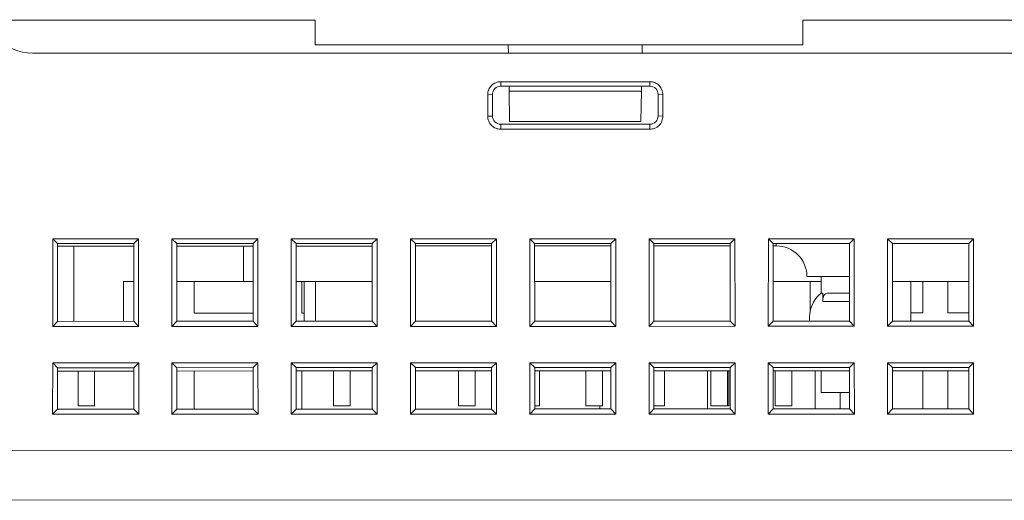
# Model space of a CAD drawing. Header units: millimetres. Extents: x -630 to 1463, y 209 to 1094.
# Tile 8 of 42: x -262 to -202, y 398 to 427. Entities that reach past the tile are written whole.
import ezdxf

# ---------------------------------------------------------------- set-up
doc = ezdxf.new("R2010")
doc.units = ezdxf.units.MM
doc.header["$LTSCALE"] = 32.67
doc.layers.get('0').update_dxf_attribs({"linetype": 'CONTINUOUS'})
for name, color, linetype in [('02___PRT_ALL_AXES', 7, 'CONTINUOUS'), ('3_ALL_AXES', 7, 'CONTINUOUS'), ('7_ALL_FEATURES', 7, 'CONTINUOUS')]:
    doc.layers.add(name, color=color, linetype=linetype)

msp = doc.modelspace()

# ---------------------------------------------------------------- linework, layer by layer
at = {"color": 7, "linetype": 'Continuous', "lineweight": 0}
for p, q in [((-262.859, 426.844), (-243.859, 426.845)), ((-243.859, 425.345), (-243.859, 426.845)), ((-195.416, 426.849), (-214.416, 426.847)), ((-214.416, 425.347), (-214.416, 426.847)), ((-243.859, 425.345), (-214.416, 425.347)), ((-258.42, 413.194), (-258.42, 408.645)), ((-248.191, 411.045), (-248.191, 413.195)), ((-255.42, 411.044), (-254.808, 411.044)), ((-255.42, 411.044), (-255.42, 408.645)), ((-247.608, 411.045), (-252.208, 411.045)), ((-240.408, 411.045), (-245.008, 411.045)), ((-244.52, 408.647), (-244.52, 411.045)), ((-243.845, 411.045), (-243.845, 408.647)), ((-226.008, 411.047), (-230.608, 411.046)), ((-213.32, 411.048), (-216.208, 411.047)), ((-213.985, 411.048), (-213.985, 409.169)), ((-209.008, 411.048), (-204.408, 411.048)), ((-254.807, 405.644), (-259.407, 405.644)), ((-247.607, 405.645), (-252.207, 405.644)), ((-240.407, 405.645), (-245.007, 405.645)), ((-233.207, 405.646), (-237.807, 405.646)), ((-226.007, 405.646), (-230.607, 405.646)), ((-218.807, 405.647), (-223.407, 405.647)), ((-211.607, 405.648), (-216.207, 405.647)), ((-204.407, 405.648), (-209.007, 405.648)), ((-180.748, 397.856), (-353.706, 397.831))]:
    msp.add_line(p, q, dxfattribs=at)
msp.add_arc((-260.92, 427.844), 3, 180.0081, 270.0081, dxfattribs=at)
at = {"layer": '02___PRT_ALL_AXES', "color": 7, "linetype": 'Continuous', "lineweight": 0}
for p, q in [((-207.89, 408.652), (-207.89, 411.048)), ((-258.17, 405.644), (-258.169, 403.544)), ((-257.17, 405.644), (-257.169, 403.544)), ((-242.754, 405.645), (-242.754, 403.545)), ((-241.754, 405.646), (-241.754, 403.546)), ((-235.207, 405.646), (-235.206, 403.546)), ((-234.207, 405.646), (-234.206, 403.546)), ((-230.324, 405.646), (-230.324, 403.546)), ((-227.514, 405.646), (-227.514, 403.547)), ((-226.514, 405.647), (-226.514, 403.547)), ((-222.777, 405.647), (-222.776, 403.547)), ((-219.967, 405.647), (-219.966, 403.547)), ((-218.967, 405.647), (-218.966, 403.547)), ((-218.894, 405.647), (-218.894, 403.547)), ((-216.084, 405.647), (-216.084, 403.548)), ((-215.084, 405.648), (-215.084, 403.548)), ((-257.17, 403.544), (-258.169, 403.544)), ((-241.755, 403.546), (-242.754, 403.545)), ((-234.207, 403.546), (-235.206, 403.546)), ((-230.325, 403.546), (-230.607, 403.546)), ((-226.515, 403.547), (-227.514, 403.547)), ((-222.777, 403.547), (-223.407, 403.547)), ((-218.967, 403.547), (-219.966, 403.547)), ((-218.895, 403.547), (-218.966, 403.547)), ((-215.085, 403.548), (-216.084, 403.548))]:
    msp.add_line(p, q, dxfattribs=at)
at = {"layer": '3_ALL_AXES', "color": 7, "linetype": 'Continuous', "lineweight": 0}
for p, q in [((-213.32, 411.348), (-213.32, 410.348)), ((-213.32, 405.648), (-213.319, 404.348)), ((-211.607, 404.348), (-213.319, 404.348))]:
    msp.add_line(p, q, dxfattribs=at)
at = {"layer": '7_ALL_FEATURES', "color": 7, "linetype": 'Continuous', "lineweight": 0}
for p, q in [((-232.191, 424.848), (-232.2, 425.346)), ((-224.113, 425.347), (-224.121, 424.849)), ((-183.568, 424.855), (-260.92, 424.844)), ((-232.654, 423.121), (-232.655, 422.848)), ((-232.156, 422.848), (-232.655, 422.848)), ((-223.654, 423.123), (-232.654, 423.121)), ((-224.156, 422.847), (-232.156, 422.846)), ((-232.156, 422.846), (-232.151, 422.541)), ((-224.156, 422.847), (-224.161, 422.542)), ((-223.655, 422.85), (-224.156, 422.849)), ((-223.654, 423.123), (-223.655, 422.85)), ((-233.441, 421.036), (-233.44, 422.336)), ((-233.44, 422.336), (-233.154, 422.348)), ((-233.154, 422.348), (-233.154, 421.048)), ((-224.161, 422.542), (-232.151, 422.541)), ((-232.119, 420.709), (-232.151, 422.541)), ((-224.161, 422.542), (-224.193, 420.71)), ((-222.868, 422.337), (-223.154, 422.35)), ((-223.154, 421.05), (-223.154, 422.35)), ((-222.868, 422.337), (-222.867, 421.037)), ((-233.441, 421.036), (-233.154, 421.048)), ((-222.867, 421.037), (-223.154, 421.05)), ((-232.654, 420.548), (-223.654, 420.55)), ((-232.654, 420.249), (-232.654, 420.548)), ((-232.654, 420.249), (-223.654, 420.25)), ((-224.193, 420.71), (-232.119, 420.709)), ((-223.654, 420.25), (-223.654, 420.55)), ((-259.702, 408.337), (-259.7, 413.623)), ((-259.7, 413.623), (-254.517, 413.624)), ((-259.7, 413.623), (-259.408, 413.344)), ((-254.808, 413.345), (-259.408, 413.344)), ((-259.408, 413.344), (-259.407, 408.644)), ((-254.808, 413.194), (-259.408, 413.194)), ((-254.517, 413.624), (-254.808, 413.345)), ((-254.807, 408.645), (-254.808, 413.345)), ((-254.517, 413.624), (-254.512, 408.338)), ((-252.502, 408.338), (-252.5, 413.624)), ((-252.5, 413.624), (-247.317, 413.625)), ((-252.5, 413.624), (-252.208, 413.345)), ((-247.608, 413.346), (-252.208, 413.345)), ((-252.208, 413.345), (-252.207, 408.645)), ((-247.608, 413.195), (-252.208, 413.195)), ((-247.317, 413.625), (-247.608, 413.346)), ((-247.607, 408.646), (-247.608, 413.346)), ((-247.317, 413.625), (-247.312, 408.339)), ((-245.302, 408.339), (-245.3, 413.626)), ((-245.3, 413.626), (-245.008, 413.347)), ((-245.3, 413.626), (-240.117, 413.626)), ((-240.408, 413.347), (-245.008, 413.347)), ((-245.008, 413.347), (-245.007, 408.647)), ((-240.408, 413.195), (-245.008, 413.195)), ((-240.117, 413.626), (-240.408, 413.347)), ((-240.407, 408.647), (-240.408, 413.347)), ((-240.117, 413.626), (-240.112, 408.34)), ((-238.102, 408.34), (-238.1, 413.627)), ((-238.1, 413.627), (-232.917, 413.627)), ((-238.1, 413.627), (-237.808, 413.348)), ((-233.208, 413.348), (-237.808, 413.348)), ((-237.808, 413.348), (-237.807, 408.648)), ((-233.208, 413.196), (-237.808, 413.196)), ((-232.917, 413.627), (-233.208, 413.348)), ((-233.207, 408.648), (-233.208, 413.348)), ((-232.917, 413.627), (-232.912, 408.341)), ((-230.902, 408.341), (-230.9, 413.628)), ((-230.9, 413.628), (-225.717, 413.628)), ((-230.9, 413.628), (-230.608, 413.349)), ((-226.008, 413.349), (-230.608, 413.349)), ((-230.608, 413.349), (-230.607, 408.649)), ((-226.008, 413.197), (-230.608, 413.196)), ((-225.717, 413.628), (-226.008, 413.349)), ((-226.007, 408.649), (-226.008, 413.349)), ((-225.717, 413.628), (-225.712, 408.342)), ((-223.702, 408.342), (-223.7, 413.629)), ((-223.7, 413.629), (-218.517, 413.629)), ((-223.7, 413.629), (-223.408, 413.35)), ((-218.808, 413.35), (-223.408, 413.35)), ((-223.408, 413.35), (-223.407, 408.65)), ((-218.808, 413.197), (-223.408, 413.197)), ((-218.517, 413.629), (-218.808, 413.35)), ((-218.807, 408.65), (-218.808, 413.35)), ((-218.517, 413.629), (-218.512, 408.343)), ((-216.502, 408.343), (-216.5, 413.63)), ((-216.5, 413.63), (-211.317, 413.63)), ((-216.5, 413.63), (-216.208, 413.351)), ((-211.608, 413.351), (-216.208, 413.351)), ((-216.208, 413.351), (-216.207, 408.651)), ((-216.02, 413.197), (-216.208, 413.197)), ((-216.02, 413.197), (-216.02, 413.351)), ((-211.317, 413.63), (-211.608, 413.351)), ((-211.607, 408.651), (-211.608, 413.351)), ((-211.317, 413.63), (-211.312, 408.344)), ((-209.302, 408.344), (-209.3, 413.631)), ((-209.3, 413.631), (-204.117, 413.631)), ((-209.3, 413.631), (-209.008, 413.352)), ((-204.408, 413.352), (-209.008, 413.352)), ((-209.008, 413.352), (-209.007, 408.652)), ((-204.117, 413.631), (-204.408, 413.352)), ((-204.407, 408.652), (-204.408, 413.352)), ((-204.117, 413.631), (-204.112, 408.345)), ((-211.608, 411.348), (-214.17, 411.347)), ((-251.167, 409.146), (-251.167, 411.045)), ((-244.667, 411.045), (-244.667, 409.147)), ((-207.167, 409.153), (-207.167, 411.048)), ((-205.667, 411.048), (-205.667, 409.153)), ((-213.22, 410.348), (-213.32, 410.348)), ((-213.22, 409.848), (-213.22, 410.348)), ((-211.608, 410.348), (-212.851, 410.348)), ((-211.608, 409.848), (-213.22, 409.848)), ((-247.608, 409.147), (-251.167, 409.146)), ((-244.52, 409.147), (-244.667, 409.147)), ((-207.167, 409.153), (-207.89, 409.152)), ((-204.408, 409.153), (-205.667, 409.153)), ((-259.407, 408.644), (-259.702, 408.337)), ((-259.702, 408.337), (-254.512, 408.338)), ((-254.807, 408.645), (-259.407, 408.644)), ((-254.807, 408.645), (-254.512, 408.338)), ((-252.207, 408.645), (-252.502, 408.338)), ((-252.502, 408.338), (-247.312, 408.339)), ((-247.607, 408.646), (-252.207, 408.645)), ((-247.607, 408.646), (-247.312, 408.339)), ((-245.007, 408.647), (-245.302, 408.339)), ((-245.302, 408.339), (-240.112, 408.34)), ((-240.407, 408.647), (-245.007, 408.647)), ((-240.407, 408.647), (-240.112, 408.34)), ((-237.807, 408.648), (-238.102, 408.34)), ((-238.102, 408.34), (-232.912, 408.341)), ((-233.207, 408.648), (-237.807, 408.648)), ((-233.207, 408.648), (-232.912, 408.341)), ((-230.607, 408.649), (-230.902, 408.341)), ((-230.902, 408.341), (-225.712, 408.342)), ((-226.007, 408.649), (-230.607, 408.649)), ((-226.007, 408.649), (-225.712, 408.342)), ((-223.407, 408.65), (-223.702, 408.342)), ((-223.702, 408.342), (-218.512, 408.343)), ((-218.807, 408.65), (-223.407, 408.65)), ((-218.807, 408.65), (-218.512, 408.343)), ((-216.207, 408.651), (-216.502, 408.343)), ((-216.502, 408.343), (-211.312, 408.344)), ((-211.607, 408.651), (-216.207, 408.651)), ((-211.607, 408.651), (-211.312, 408.344)), ((-209.007, 408.652), (-209.302, 408.344)), ((-209.302, 408.344), (-204.112, 408.345)), ((-204.407, 408.652), (-209.007, 408.652)), ((-204.407, 408.652), (-204.112, 408.345)), ((-259.705, 403.033), (-259.703, 406.128)), ((-254.511, 406.129), (-259.703, 406.128)), ((-259.407, 405.844), (-259.703, 406.128)), ((-254.807, 405.845), (-254.511, 406.129)), ((-254.511, 406.129), (-254.508, 403.034)), ((-252.505, 403.034), (-252.503, 406.129)), ((-247.311, 406.13), (-252.503, 406.129)), ((-252.207, 405.845), (-252.503, 406.129)), ((-247.607, 405.846), (-247.311, 406.13)), ((-247.311, 406.13), (-247.308, 403.035)), ((-245.305, 403.035), (-245.303, 406.13)), ((-240.111, 406.131), (-245.303, 406.13)), ((-245.007, 405.847), (-245.303, 406.13)), ((-240.407, 405.847), (-240.111, 406.131)), ((-240.111, 406.131), (-240.108, 403.036)), ((-238.105, 403.036), (-238.103, 406.131)), ((-232.911, 406.132), (-238.103, 406.131)), ((-237.807, 405.848), (-238.103, 406.131)), ((-233.207, 405.848), (-232.911, 406.132)), ((-232.911, 406.132), (-232.908, 403.037)), ((-230.905, 403.037), (-230.903, 406.132)), ((-225.711, 406.133), (-230.903, 406.132)), ((-230.607, 405.849), (-230.903, 406.132)), ((-226.007, 405.849), (-225.711, 406.133)), ((-225.711, 406.133), (-225.708, 403.038)), ((-223.705, 403.039), (-223.703, 406.133)), ((-218.511, 406.134), (-223.703, 406.133)), ((-223.407, 405.85), (-223.703, 406.133)), ((-218.807, 405.85), (-218.511, 406.134)), ((-218.511, 406.134), (-218.508, 403.039)), ((-216.505, 403.04), (-216.503, 406.134)), ((-211.311, 406.135), (-216.503, 406.134)), ((-216.207, 405.851), (-216.503, 406.134)), ((-211.607, 405.851), (-211.311, 406.135)), ((-211.311, 406.135), (-211.308, 403.04)), ((-209.305, 403.041), (-209.303, 406.135)), ((-204.111, 406.136), (-209.303, 406.135)), ((-209.007, 405.852), (-209.303, 406.135)), ((-204.407, 405.852), (-204.111, 406.136)), ((-204.111, 406.136), (-204.108, 403.041)), ((-259.407, 405.844), (-254.807, 405.845)), ((-259.407, 405.844), (-259.407, 403.344)), ((-254.807, 403.345), (-254.807, 405.845)), ((-252.207, 405.845), (-247.607, 405.846)), ((-252.207, 405.845), (-252.207, 403.345)), ((-251.166, 403.346), (-251.167, 405.645)), ((-247.607, 403.346), (-247.607, 405.846)), ((-245.007, 405.847), (-240.407, 405.847)), ((-245.007, 405.847), (-245.007, 403.347)), ((-244.667, 405.645), (-244.666, 403.347)), ((-240.407, 403.347), (-240.407, 405.847)), ((-237.807, 405.848), (-233.207, 405.848)), ((-237.807, 405.848), (-237.807, 403.348)), ((-233.207, 403.348), (-233.207, 405.848)), ((-230.607, 405.849), (-226.007, 405.849)), ((-230.607, 405.849), (-230.607, 403.349)), ((-226.007, 403.349), (-226.007, 405.849)), ((-223.407, 405.85), (-218.807, 405.85)), ((-223.407, 405.85), (-223.407, 403.35)), ((-220.166, 403.351), (-220.167, 405.647)), ((-218.807, 403.35), (-218.807, 405.85)), ((-216.207, 405.851), (-211.607, 405.851)), ((-216.207, 405.851), (-216.207, 403.351)), ((-213.666, 403.352), (-213.667, 405.647)), ((-211.607, 403.351), (-211.607, 405.851)), ((-209.007, 405.852), (-204.407, 405.852)), ((-209.007, 405.852), (-209.007, 403.352)), ((-207.166, 403.353), (-207.167, 405.648)), ((-205.667, 405.648), (-205.666, 403.353)), ((-204.407, 403.352), (-204.407, 405.852)), ((-212.166, 404.348), (-212.166, 403.352)), ((-259.705, 403.033), (-259.407, 403.344)), ((-254.508, 403.034), (-259.705, 403.033)), ((-259.407, 403.344), (-254.807, 403.345)), ((-254.508, 403.034), (-254.807, 403.345)), ((-252.505, 403.034), (-252.207, 403.345)), ((-247.308, 403.035), (-252.505, 403.034)), ((-252.207, 403.345), (-247.607, 403.346)), ((-247.308, 403.035), (-247.607, 403.346)), ((-245.305, 403.035), (-245.007, 403.347)), ((-240.108, 403.036), (-245.305, 403.035)), ((-245.007, 403.347), (-240.407, 403.347)), ((-240.108, 403.036), (-240.407, 403.347)), ((-238.105, 403.036), (-237.807, 403.348)), ((-232.908, 403.037), (-238.105, 403.036)), ((-237.807, 403.348), (-233.207, 403.348)), ((-232.908, 403.037), (-233.207, 403.348)), ((-230.905, 403.037), (-230.607, 403.349)), ((-225.708, 403.038), (-230.905, 403.037)), ((-230.607, 403.349), (-226.007, 403.349)), ((-226.666, 403.35), (-226.666, 403.547)), ((-225.708, 403.038), (-226.007, 403.349)), ((-223.705, 403.039), (-223.407, 403.35)), ((-218.508, 403.039), (-223.705, 403.039)), ((-223.407, 403.35), (-218.807, 403.35)), ((-218.508, 403.039), (-218.807, 403.35)), ((-216.505, 403.04), (-216.207, 403.351)), ((-211.308, 403.04), (-216.505, 403.04)), ((-216.207, 403.351), (-211.607, 403.351)), ((-211.308, 403.04), (-211.607, 403.351)), ((-209.305, 403.041), (-209.007, 403.352)), ((-204.108, 403.041), (-209.305, 403.041)), ((-209.007, 403.352), (-204.407, 403.352)), ((-204.108, 403.041), (-204.407, 403.352)), ((-353.706, 400.831), (-181.313, 400.856)), ((-353.706, 397.831), (-180.748, 397.856))]:
    msp.add_line(p, q, dxfattribs=at)
for centre, radius, start, end in [((-216.02, 411.347), 1.85, 0.00445, 90.00445), ((-212.063, 408.848), 1.957, 129.97066, 185.78439)]:
    msp.add_arc(centre, radius, start, end, dxfattribs=at)
for points, start_tangent, end_tangent in [([(-233.44, 422.336), (-233.381, 422.632), (-233.21, 422.891), (-232.951, 423.063), (-232.654, 423.121)], (0.000501, 1), (1, 0.000141)), ([(-232.655, 422.848), (-233.008, 422.702), (-233.154, 422.348)], (-1, -0.000141), (0.000141, -1)), ([(-223.154, 422.35), (-223.301, 422.703), (-223.655, 422.85)], (-0.000141, 1), (-1, -0.000141)), ([(-223.654, 423.123), (-223.358, 423.064), (-223.099, 422.893), (-222.928, 422.633), (-222.868, 422.337)], (1, 0.000141), (0.000784, -1)), ([(-232.654, 420.249), (-232.951, 420.308), (-233.211, 420.479), (-233.382, 420.739), (-233.441, 421.036)], (-1, -0.000141), (0.000501, 1)), ([(-233.154, 421.048), (-233.008, 420.695), (-232.654, 420.548)], (0.000141, -1), (1, 0.000141)), ([(-223.654, 420.55), (-223.301, 420.696), (-223.154, 421.05)], (1, 0.000141), (-0.000141, 1)), ([(-222.867, 421.037), (-222.926, 420.741), (-223.098, 420.481), (-223.358, 420.309), (-223.654, 420.25)], (0.000784, -1), (-1, -0.000141)), ([(-213.22, 409.848), (-213.208, 410.008), (-213.171, 410.152), (-213.104, 410.26), (-212.999, 410.326), (-212.851, 410.348)], (-0.000078, 1), (1, 0.000077))]:
    msp.add_spline(points, degree=3, dxfattribs=dict(at, start_tangent=start_tangent, end_tangent=end_tangent))

doc.saveas('drawing.dxf')
